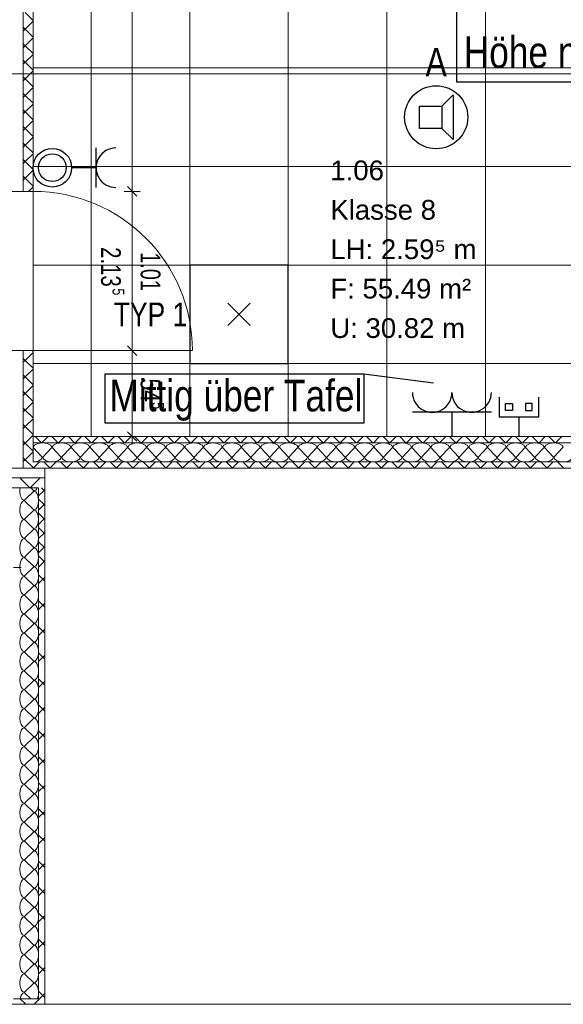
# Model space of a CAD drawing. Extents: x 1101 to 1942, y 41 to 882.
# Tile 8 of 104: x 1474 to 1543, y 121 to 246. Entities that reach past the tile are written whole.
import ezdxf
from ezdxf.lldxf.tags import DXFTag

# ---------------------------------------------------------------- set-up
doc = ezdxf.new("R2010")
doc.units = 0
doc.layers.get('0').update_dxf_attribs({"lineweight": 13})
for name, color, linetype, lineweight in [('Axen', 7, 'Continuous', 25), ('Deckenspiegel', 7, 'Continuous', 25), ('Fullfläche', 7, 'Continuous', 25), ('Maßlinien', 7, 'Continuous', 25), ('Räume', 7, 'Continuous', 25), ('Türen-A03CP7TV1H', 7, 'Continuous', 25), ('Wände', 7, 'Continuous', 25)]:
    doc.layers.add(name, color=color, linetype=linetype, lineweight=lineweight)
for name, color, linetype, lineweight, true_color in [('BI_E_Beschallung', 5, 'Continuous', 25, 0x0000ff), ('BI_E_EDV', 3, 'Continuous', 25, 0x00ff00), ('BI_E_Licht', 7, 'Continuous', 25, 0xff6600), ('BI_E_Starkstrom', 1, 'Continuous', 25, 0xff0000), ('BI_E_Steckdosen', 1, 'Continuous', 25, 0xff0000), ('BI_E_Stromkreis', 1, 'Continuous', 25, 0xff0000)]:
    doc.layers.add(name, color=color, linetype=linetype, lineweight=lineweight, true_color=true_color)
doc.styles.get("Standard").update_dxf_attribs({"font": 'arial.ttf'})
tags = doc.linetypes.add('ALL_S25', pattern=[0.001, 0, -0.001]).pattern_tags.tags
tags[6:7] = [DXFTag(74, 4), DXFTag(75, 0), DXFTag(340, '0'), DXFTag(46, 1.0), DXFTag(50, 0.0), DXFTag(44, 0.0), DXFTag(45, 0.0)]
tags[4:5] = [DXFTag(74, 4), DXFTag(75, 0), DXFTag(340, '0'), DXFTag(46, 1.0), DXFTag(50, 0.0), DXFTag(44, 0.0), DXFTag(45, 0.0)]

# ---------------------------------------------------------------- blocks, each defined once
blk = doc.blocks.new('Referenz-A03CP7TX1H', base_point=(1202.26, 90.13))
at = {"layer": 'Axen', "color": 0, "linetype": 'ALL_S25', "lineweight": -2, "ltscale": 0.13}
for p, q in [((1661.8, 239.45), (1222.29, 239.45)), ((1661.79, 189.45), (1222.28, 189.45)), ((1661.77, 121.45), (1222.26, 121.45))]:
    blk.add_line(p, q, dxfattribs=at)
at = {"layer": 'Deckenspiegel', "color": 0, "lineweight": -2}
for p, q in [((1476, 386.95), (1476, 193.45)), ((1483.35, 386.95), (1483.35, 193.45)), ((1495.85, 386.95), (1495.85, 193.45)), ((1508.35, 386.95), (1508.35, 193.45)), ((1520.85, 386.95), (1520.85, 193.45)), ((1533.35, 386.95), (1533.35, 193.45)), ((1590.7, 240.2), (1476, 240.2)), ((1590.7, 227.7), (1476, 227.7)), ((1590.7, 215.2), (1476, 215.2)), ((1590.7, 202.7), (1476, 202.7)), ((1476, 193.45), (1590.7, 193.45))]:
    blk.add_line(p, q, dxfattribs=at)
at = {"layer": 'Fullfläche', "color": 0, "lineweight": -2}
for p, q in [((1475, 247.22), (1476, 246.22)), ((1475, 245.12), (1476, 246.12)), ((1474.75, 245.37), (1475, 245.12)), ((1474.75, 244.87), (1475, 245.12)), ((1475, 245.12), (1476, 244.12)), ((1475, 243.02), (1476, 244.02)), ((1474.75, 243.27), (1475, 243.02)), ((1474.75, 242.77), (1475, 243.02)), ((1475, 243.02), (1476, 242.02)), ((1474.75, 241.17), (1475, 240.92)), ((1475, 240.92), (1476, 241.92)), ((1474.75, 240.67), (1475, 240.92)), ((1475, 240.92), (1476, 239.92)), ((1475, 238.82), (1476, 239.82)), ((1474.75, 239.07), (1475, 238.82)), ((1474.75, 238.57), (1475, 238.82)), ((1475, 238.82), (1476, 237.82)), ((1475, 236.72), (1476, 237.72)), ((1474.75, 236.97), (1475, 236.72)), ((1474.75, 236.47), (1475, 236.72)), ((1475, 236.72), (1476, 235.72)), ((1474.75, 234.87), (1475, 234.62)), ((1475, 234.62), (1476, 235.62)), ((1474.75, 234.37), (1475, 234.62)), ((1475, 234.62), (1476, 233.62)), ((1475, 232.52), (1476, 233.52)), ((1474.75, 232.77), (1475, 232.52)), ((1474.75, 232.27), (1475, 232.52)), ((1475, 232.52), (1476, 231.52)), ((1475, 230.42), (1476, 231.42)), ((1474.75, 230.67), (1475, 230.42)), ((1474.75, 230.17), (1475, 230.42)), ((1475, 230.42), (1476, 229.42)), ((1474.75, 228.57), (1475, 228.32)), ((1475, 228.32), (1476, 229.32)), ((1474.75, 228.07), (1475, 228.32)), ((1475, 228.32), (1476, 227.32)), ((1474.75, 226.47), (1475, 226.22)), ((1474.75, 225.97), (1475, 226.22)), ((1475, 226.22), (1476, 227.22)), ((1475, 226.22), (1476, 225.22)), ((1475.42, 224.55), (1476, 225.12)), ((1475, 203.12), (1476, 204.12)), ((1475.87, 204.35), (1476, 204.22)), ((1474.75, 203.37), (1475, 203.12)), ((1474.75, 202.87), (1475, 203.12)), ((1475, 203.12), (1476, 202.12)), ((1474.75, 201.27), (1475, 201.02)), ((1475, 201.02), (1476, 202.02)), ((1474.75, 200.77), (1475, 201.02)), ((1475, 201.02), (1476, 200.02)), ((1475, 198.92), (1476, 199.92)), ((1474.75, 199.17), (1475, 198.92)), ((1474.75, 198.67), (1475, 198.92)), ((1475, 198.92), (1476, 197.92)), ((1475, 196.82), (1476, 197.82)), ((1474.75, 197.07), (1475, 196.82)), ((1474.75, 196.57), (1475, 196.82)), ((1475, 196.82), (1476, 195.82)), ((1474.75, 194.97), (1475, 194.72)), ((1475, 194.72), (1476, 195.72)), ((1474.75, 194.47), (1475, 194.72)), ((1475, 194.72), (1476, 193.72)), ((1475, 192.62), (1476, 193.62)), ((1474.75, 192.87), (1475, 192.62)), ((1474.75, 192.37), (1475, 192.62)), ((1475, 192.62), (1476, 191.62)), ((1477.07, 192.65), (1476.27, 193.45)), ((1477.13, 192.65), (1477.93, 193.45)), ((1479.17, 192.65), (1478.37, 193.45)), ((1479.23, 192.65), (1480.03, 193.45)), ((1481.27, 192.65), (1480.47, 193.45)), ((1481.33, 192.65), (1482.13, 193.45)), ((1483.37, 192.65), (1482.57, 193.45)), ((1483.43, 192.65), (1484.23, 193.45)), ((1485.47, 192.65), (1484.67, 193.45)), ((1485.53, 192.65), (1486.33, 193.45)), ((1487.57, 192.65), (1486.77, 193.45)), ((1487.63, 192.65), (1488.43, 193.45)), ((1489.67, 192.65), (1488.87, 193.45)), ((1489.73, 192.65), (1490.53, 193.45)), ((1491.77, 192.65), (1490.97, 193.45)), ((1491.83, 192.65), (1492.63, 193.45)), ((1493.87, 192.65), (1493.07, 193.45)), ((1493.93, 192.65), (1494.73, 193.45)), ((1495.97, 192.65), (1495.17, 193.45)), ((1496.03, 192.65), (1496.83, 193.45)), ((1498.07, 192.65), (1497.27, 193.45)), ((1498.13, 192.65), (1498.93, 193.45)), ((1500.17, 192.65), (1499.37, 193.45)), ((1500.23, 192.65), (1501.03, 193.45)), ((1502.27, 192.65), (1501.47, 193.45)), ((1502.33, 192.65), (1503.13, 193.45)), ((1504.37, 192.65), (1503.57, 193.45)), ((1504.43, 192.65), (1505.23, 193.45)), ((1506.47, 192.65), (1505.67, 193.45)), ((1506.53, 192.65), (1507.33, 193.45)), ((1508.57, 192.65), (1507.77, 193.45)), ((1508.63, 192.65), (1509.43, 193.45)), ((1510.67, 192.65), (1509.87, 193.45)), ((1510.73, 192.65), (1511.53, 193.45)), ((1512.77, 192.65), (1511.97, 193.45)), ((1512.83, 192.65), (1513.63, 193.45)), ((1514.87, 192.65), (1514.07, 193.45)), ((1514.93, 192.65), (1515.73, 193.45)), ((1516.97, 192.65), (1516.17, 193.45)), ((1517.03, 192.65), (1517.83, 193.45)), ((1519.07, 192.65), (1518.27, 193.45)), ((1519.13, 192.65), (1519.93, 193.45)), ((1521.17, 192.65), (1520.37, 193.45)), ((1521.23, 192.65), (1522.03, 193.45)), ((1523.27, 192.65), (1522.47, 193.45)), ((1523.33, 192.65), (1524.13, 193.45)), ((1525.37, 192.65), (1524.57, 193.45)), ((1525.43, 192.65), (1526.23, 193.45)), ((1527.47, 192.65), (1526.67, 193.45)), ((1527.53, 192.65), (1528.33, 193.45)), ((1529.57, 192.65), (1528.77, 193.45)), ((1529.63, 192.65), (1530.43, 193.45)), ((1531.67, 192.65), (1530.87, 193.45)), ((1531.73, 192.65), (1532.53, 193.45)), ((1533.77, 192.65), (1532.97, 193.45)), ((1533.83, 192.65), (1534.63, 193.45)), ((1535.87, 192.65), (1535.07, 193.45)), ((1535.93, 192.65), (1536.73, 193.45)), ((1537.97, 192.65), (1537.17, 193.45)), ((1538.03, 192.65), (1538.83, 193.45)), ((1540.07, 192.65), (1539.27, 193.45)), ((1540.13, 192.65), (1540.93, 193.45)), ((1542.17, 192.65), (1541.37, 193.45)), ((1542.23, 192.65), (1543.03, 193.45)), ((1475, 190.52), (1476, 191.52)), ((1476.02, 192.05), (1477.17, 190.85)), ((1477.22, 190.85), (1478.37, 192.05)), ((1478.42, 192.05), (1479.57, 190.85)), ((1479.62, 190.85), (1480.77, 192.05)), ((1480.82, 192.05), (1481.97, 190.85)), ((1482.02, 190.85), (1483.17, 192.05)), ((1483.22, 192.05), (1484.37, 190.85)), ((1484.42, 190.85), (1485.57, 192.05)), ((1485.62, 192.05), (1486.77, 190.85)), ((1486.82, 190.85), (1487.97, 192.05)), ((1488.02, 192.05), (1489.17, 190.85)), ((1489.22, 190.85), (1490.37, 192.05)), ((1490.42, 192.05), (1491.57, 190.85)), ((1491.62, 190.85), (1492.77, 192.05)), ((1492.82, 192.05), (1493.97, 190.85)), ((1494.02, 190.85), (1495.17, 192.05)), ((1495.22, 192.05), (1496.37, 190.85)), ((1496.42, 190.85), (1497.57, 192.05)), ((1497.62, 192.05), (1498.77, 190.85)), ((1498.82, 190.85), (1499.97, 192.05)), ((1500.02, 192.05), (1501.17, 190.85)), ((1501.22, 190.85), (1502.37, 192.05)), ((1502.42, 192.05), (1503.57, 190.85)), ((1503.62, 190.85), (1504.77, 192.05)), ((1504.82, 192.05), (1505.97, 190.85)), ((1506.02, 190.85), (1507.17, 192.05)), ((1507.22, 192.05), (1508.37, 190.85)), ((1508.42, 190.85), (1509.57, 192.05)), ((1509.62, 192.05), (1510.77, 190.85)), ((1510.82, 190.85), (1511.97, 192.05)), ((1512.02, 192.05), (1513.17, 190.85)), ((1513.22, 190.85), (1514.37, 192.05)), ((1514.42, 192.05), (1515.57, 190.85)), ((1515.62, 190.85), (1516.77, 192.05)), ((1516.82, 192.05), (1517.97, 190.85)), ((1518.02, 190.85), (1519.17, 192.05)), ((1519.22, 192.05), (1520.37, 190.85)), ((1520.42, 190.85), (1521.57, 192.05)), ((1521.62, 192.05), (1522.77, 190.85)), ((1522.82, 190.85), (1523.97, 192.05)), ((1524.02, 192.05), (1525.17, 190.85)), ((1525.22, 190.85), (1526.37, 192.05)), ((1526.42, 192.05), (1527.57, 190.85)), ((1527.62, 190.85), (1528.77, 192.05)), ((1528.82, 192.05), (1529.97, 190.85)), ((1530.02, 190.85), (1531.17, 192.05)), ((1531.22, 192.05), (1532.37, 190.85)), ((1532.42, 190.85), (1533.57, 192.05)), ((1533.62, 192.05), (1534.77, 190.85)), ((1534.82, 190.85), (1535.97, 192.05)), ((1536.02, 192.05), (1537.17, 190.85)), ((1537.22, 190.85), (1538.37, 192.05)), ((1538.42, 192.05), (1539.57, 190.85)), ((1539.62, 190.85), (1540.77, 192.05)), ((1540.82, 192.05), (1541.97, 190.85)), ((1542.02, 190.85), (1543.17, 192.05)), ((1474.75, 190.77), (1475, 190.52)), ((1474.75, 190.27), (1475, 190.52)), ((1475, 190.52), (1476, 189.52)), ((1476.03, 189.45), (1476.83, 190.25)), ((1478.17, 189.45), (1477.37, 190.25)), ((1478.13, 189.45), (1478.93, 190.25)), ((1480.27, 189.45), (1479.47, 190.25)), ((1480.23, 189.45), (1481.03, 190.25)), ((1482.37, 189.45), (1481.57, 190.25)), ((1482.33, 189.45), (1483.13, 190.25)), ((1484.47, 189.45), (1483.67, 190.25)), ((1484.43, 189.45), (1485.23, 190.25)), ((1486.57, 189.45), (1485.77, 190.25)), ((1486.53, 189.45), (1487.33, 190.25)), ((1488.67, 189.45), (1487.87, 190.25)), ((1488.63, 189.45), (1489.43, 190.25)), ((1490.77, 189.45), (1489.97, 190.25)), ((1490.73, 189.45), (1491.53, 190.25)), ((1492.87, 189.45), (1492.07, 190.25)), ((1492.83, 189.45), (1493.63, 190.25)), ((1494.97, 189.45), (1494.17, 190.25)), ((1494.93, 189.45), (1495.73, 190.25)), ((1497.07, 189.45), (1496.27, 190.25)), ((1497.03, 189.45), (1497.83, 190.25)), ((1499.17, 189.45), (1498.37, 190.25)), ((1499.13, 189.45), (1499.93, 190.25)), ((1501.27, 189.45), (1500.47, 190.25)), ((1501.23, 189.45), (1502.03, 190.25)), ((1503.37, 189.45), (1502.57, 190.25)), ((1503.33, 189.45), (1504.13, 190.25)), ((1505.47, 189.45), (1504.67, 190.25)), ((1505.43, 189.45), (1506.23, 190.25)), ((1507.57, 189.45), (1506.77, 190.25)), ((1507.53, 189.45), (1508.33, 190.25)), ((1509.67, 189.45), (1508.87, 190.25)), ((1509.63, 189.45), (1510.43, 190.25)), ((1511.77, 189.45), (1510.97, 190.25)), ((1511.73, 189.45), (1512.52, 190.25)), ((1513.87, 189.45), (1513.07, 190.25)), ((1513.83, 189.45), (1514.62, 190.25)), ((1515.97, 189.45), (1515.17, 190.25)), ((1515.93, 189.45), (1516.72, 190.25)), ((1518.07, 189.45), (1517.27, 190.25)), ((1518.03, 189.45), (1518.83, 190.25)), ((1520.17, 189.45), (1519.37, 190.25)), ((1520.13, 189.45), (1520.92, 190.25)), ((1522.27, 189.45), (1521.47, 190.25)), ((1522.23, 189.45), (1523.02, 190.25)), ((1524.37, 189.45), (1523.57, 190.25)), ((1524.33, 189.45), (1525.12, 190.25)), ((1526.47, 189.45), (1525.67, 190.25)), ((1526.43, 189.45), (1527.22, 190.25)), ((1528.57, 189.45), (1527.77, 190.25)), ((1528.53, 189.45), (1529.32, 190.25)), ((1530.67, 189.45), (1529.87, 190.25)), ((1530.63, 189.45), (1531.42, 190.25)), ((1532.77, 189.45), (1531.97, 190.25)), ((1532.73, 189.45), (1533.52, 190.25)), ((1534.87, 189.45), (1534.07, 190.25)), ((1534.83, 189.45), (1535.62, 190.25)), ((1536.97, 189.45), (1536.17, 190.25)), ((1536.93, 189.45), (1537.72, 190.25)), ((1539.07, 189.45), (1538.27, 190.25)), ((1539.03, 189.45), (1539.82, 190.25)), ((1541.17, 189.45), (1540.37, 190.25)), ((1541.13, 189.45), (1541.92, 190.25)), ((1543.27, 189.45), (1542.47, 190.25)), ((1476.07, 189.45), (1476, 189.52)), ((1475.57, 186.95), (1474.32, 188.2)), ((1475.63, 186.95), (1476.88, 188.2)), ((1474.9, 185.37), (1476.1, 186.52)), ((1476.1, 186.57), (1475.71, 186.95)), ((1477.4, 186.62), (1476.7, 185.92)), ((1477.4, 186.62), (1477.07, 186.95)), ((1477.5, 186.72), (1477.4, 186.62)), ((1477.5, 186.52), (1477.4, 186.62)), ((1476.1, 184.17), (1474.9, 185.32)), ((1477.4, 184.82), (1476.7, 185.52)), ((1477.4, 184.82), (1476.7, 184.12)), ((1477.5, 184.92), (1477.4, 184.82)), ((1477.5, 184.72), (1477.4, 184.82)), ((1474.9, 182.97), (1476.1, 184.12)), ((1477.4, 183.02), (1476.7, 183.72)), ((1476.1, 181.77), (1474.9, 182.92)), ((1477.4, 183.02), (1476.7, 182.32)), ((1477.5, 183.12), (1477.4, 183.02)), ((1477.5, 182.92), (1477.4, 183.02)), ((1474.9, 180.57), (1476.1, 181.72)), ((1477.4, 181.22), (1476.7, 181.92)), ((1477.4, 181.22), (1476.7, 180.52)), ((1477.5, 181.32), (1477.4, 181.22)), ((1477.5, 181.12), (1477.4, 181.22)), ((1476.1, 179.37), (1474.9, 180.52)), ((1477.4, 179.42), (1476.7, 180.12)), ((1474.9, 178.17), (1476.1, 179.32)), ((1477.4, 179.42), (1476.7, 178.72)), ((1477.5, 179.52), (1477.4, 179.42)), ((1477.5, 179.32), (1477.4, 179.42)), ((1476.1, 176.97), (1474.9, 178.12)), ((1477.4, 177.62), (1476.7, 178.32)), ((1477.4, 177.62), (1476.73, 176.95)), ((1477.5, 177.72), (1477.4, 177.62)), ((1477.5, 177.52), (1477.4, 177.62)), ((1476.1, 176.92), (1474.9, 175.77)), ((1474.9, 175.72), (1476.1, 174.57)), ((1477.5, 175.12), (1476.7, 175.92)), ((1477.5, 175.62), (1476.7, 174.82)), ((1476.1, 174.52), (1474.9, 173.37)), ((1474.9, 173.32), (1476.1, 172.17)), ((1477.5, 171.82), (1476.7, 172.62)), ((1476.1, 172.12), (1474.9, 170.97)), ((1477.5, 172.32), (1476.7, 171.52)), ((1474.9, 170.92), (1476.1, 169.77)), ((1476.1, 169.72), (1474.9, 168.57)), ((1477.5, 168.52), (1476.7, 169.32)), ((1477.5, 169.02), (1476.7, 168.22)), ((1474.9, 168.52), (1476.1, 167.37)), ((1476.1, 167.32), (1474.9, 166.17)), ((1474.9, 166.12), (1476.1, 164.97)), ((1476.1, 164.92), (1474.9, 163.77)), ((1477.5, 165.22), (1476.7, 166.02)), ((1477.5, 165.72), (1476.7, 164.92)), ((1474.9, 163.72), (1476.1, 162.57)), ((1476.1, 162.52), (1474.9, 161.37)), ((1477.5, 161.92), (1476.7, 162.72)), ((1477.5, 162.42), (1476.7, 161.62)), ((1474.9, 161.32), (1476.1, 160.17)), ((1476.1, 160.12), (1474.9, 158.97)), ((1474.9, 158.92), (1476.1, 157.77)), ((1477.5, 158.62), (1476.7, 159.42)), ((1477.5, 159.12), (1476.7, 158.32)), ((1476.1, 157.72), (1474.9, 156.57)), ((1474.9, 156.52), (1476.1, 155.37)), ((1477.5, 155.32), (1476.7, 156.12)), ((1476.1, 155.32), (1474.9, 154.17)), ((1477.5, 155.82), (1476.7, 155.02)), ((1474.9, 154.12), (1476.1, 152.97)), ((1476.1, 152.92), (1474.9, 151.77)), ((1477.5, 152.02), (1476.7, 152.82)), ((1477.5, 152.52), (1476.7, 151.72)), ((1474.9, 151.72), (1476.1, 150.57)), ((1476.1, 150.52), (1474.9, 149.37)), ((1474.9, 149.32), (1476.1, 148.17)), ((1477.5, 148.72), (1476.7, 149.52)), ((1477.5, 149.22), (1476.7, 148.42)), ((1476.1, 148.12), (1474.9, 146.97)), ((1474.9, 146.92), (1476.1, 145.77)), ((1477.5, 145.42), (1476.7, 146.22)), ((1476.1, 145.72), (1474.9, 144.57)), ((1477.5, 145.92), (1476.7, 145.12)), ((1474.9, 144.52), (1476.1, 143.37)), ((1476.1, 143.32), (1474.9, 142.17)), ((1477.5, 142.12), (1476.7, 142.92)), ((1477.5, 142.62), (1476.7, 141.82)), ((1474.9, 142.12), (1476.1, 140.97)), ((1476.1, 140.92), (1474.9, 139.77)), ((1474.9, 139.72), (1476.1, 138.57)), ((1477.5, 138.82), (1476.7, 139.62)), ((1477.5, 139.32), (1476.7, 138.52)), ((1476.1, 138.52), (1474.9, 137.37)), ((1474.9, 137.32), (1476.1, 136.17)), ((1476.1, 136.12), (1474.9, 134.97)), ((1477.5, 135.52), (1476.7, 136.32)), ((1474.9, 134.92), (1476.1, 133.77)), ((1477.5, 136.02), (1476.7, 135.22)), ((1476.1, 133.72), (1474.9, 132.57)), ((1474.9, 132.52), (1476.1, 131.37)), ((1477.5, 132.22), (1476.7, 133.02)), ((1477.5, 132.72), (1476.7, 131.92)), ((1476.1, 131.32), (1474.9, 130.17)), ((1474.9, 130.12), (1476.1, 128.97)), ((1476.1, 128.92), (1474.9, 127.77)), ((1477.5, 128.92), (1476.7, 129.72)), ((1477.5, 129.42), (1476.7, 128.62)), ((1474.9, 127.72), (1476.1, 126.57)), ((1476.1, 126.52), (1474.9, 125.37)), ((1477.5, 125.62), (1476.7, 126.42)), ((1474.9, 125.32), (1476.1, 124.17)), ((1477.5, 126.12), (1476.7, 125.32)), ((1476.1, 124.12), (1474.9, 122.97)), ((1474.9, 122.92), (1475.72, 122.14)), ((1477.5, 122.82), (1476.13, 121.45)), ((1477.5, 122.32), (1476.7, 123.12)), ((1475.07, 121.45), (1474.38, 122.14))]:
    blk.add_line(p, q, dxfattribs=at)
for centre, major_axis, start_param, end_param in [((1477.2, 192.05), (1.18, 0), 0, 3.141593), ((1479.6, 192.05), (1.18, 0), 0, 3.141593), ((1482, 192.05), (1.18, 0), 0, 3.141593), ((1484.4, 192.05), (1.18, 0), 0, 3.141593), ((1486.8, 192.05), (1.18, 0), 0, 3.141593), ((1489.2, 192.05), (1.18, 0), 0, 3.141593), ((1491.6, 192.05), (1.18, 0), 0, 3.141593), ((1494, 192.05), (1.18, 0), 0, 3.141593), ((1496.4, 192.05), (1.18, 0), 0, 3.141593), ((1498.8, 192.05), (1.18, 0), 0, 3.141593), ((1501.2, 192.05), (1.18, 0), 0, 3.141593), ((1503.6, 192.05), (1.18, 0), 0, 3.141593), ((1506, 192.05), (1.18, 0), 0, 3.141593), ((1508.4, 192.05), (1.18, 0), 0, 3.141593), ((1510.8, 192.05), (1.18, 0), 0, 3.141593), ((1513.2, 192.05), (1.18, 0), 0, 3.141593), ((1515.6, 192.05), (1.18, 0), 0, 3.141593), ((1518, 192.05), (1.18, 0), 0, 3.141593), ((1520.4, 192.05), (1.18, 0), 0, 3.141593), ((1522.8, 192.05), (1.18, 0), 0, 3.141593), ((1525.2, 192.05), (1.18, 0), 0, 3.141593), ((1527.6, 192.05), (1.18, 0), 0, 3.141593), ((1530, 192.05), (1.18, 0), 0, 3.141593), ((1532.4, 192.05), (1.18, 0), 0, 3.141593), ((1534.8, 192.05), (1.18, 0), 0, 3.141593), ((1537.2, 192.05), (1.18, 0), 0, 3.141593), ((1539.6, 192.05), (1.18, 0), 0, 3.141593), ((1542, 192.05), (1.18, 0), 0, 3.141593), ((1476, 190.85), (1.18, 0), 4.712389, 6.283185), ((1478.4, 190.85), (1.18, 0), 3.141593, 4.712389), ((1478.4, 190.85), (1.18, 0), 4.712389, 6.283185), ((1480.8, 190.85), (1.18, 0), 3.141593, 4.712389), ((1480.8, 190.85), (1.18, 0), 4.712389, 6.283185), ((1483.2, 190.85), (1.18, 0), 3.141593, 4.712389), ((1483.2, 190.85), (1.18, 0), 4.712389, 6.283185), ((1485.6, 190.85), (1.18, 0), 3.141593, 4.712389), ((1485.6, 190.85), (1.18, 0), 4.712389, 6.283185), ((1488, 190.85), (1.18, 0), 3.141593, 4.712389), ((1488, 190.85), (1.18, 0), 4.712389, 6.283185), ((1490.4, 190.85), (1.18, 0), 3.141593, 4.712389), ((1490.4, 190.85), (1.18, 0), 4.712389, 6.283185), ((1492.8, 190.85), (1.18, 0), 3.141593, 4.712389), ((1492.8, 190.85), (1.18, 0), 4.712389, 6.283185), ((1495.2, 190.85), (1.18, 0), 3.141593, 4.712389), ((1495.2, 190.85), (1.18, 0), 4.712389, 6.283185), ((1497.6, 190.85), (1.18, 0), 3.141593, 4.712389), ((1497.6, 190.85), (1.18, 0), 4.712389, 6.283185), ((1500, 190.85), (1.18, 0), 3.141593, 4.712389), ((1500, 190.85), (1.18, 0), 4.712389, 6.283185), ((1502.4, 190.85), (1.18, 0), 3.141593, 4.712389), ((1502.4, 190.85), (1.18, 0), 4.712389, 6.283185), ((1504.8, 190.85), (1.18, 0), 3.141593, 4.712389), ((1504.8, 190.85), (1.18, 0), 4.712389, 6.283185), ((1507.2, 190.85), (1.18, 0), 3.141593, 4.712389), ((1507.2, 190.85), (1.18, 0), 4.712389, 6.283185), ((1509.6, 190.85), (1.18, 0), 3.141593, 4.712389), ((1509.6, 190.85), (1.18, 0), 4.712389, 6.283185), ((1512, 190.85), (1.18, 0), 3.141593, 4.712389), ((1512, 190.85), (1.18, 0), 4.712389, 6.283185), ((1514.4, 190.85), (1.18, 0), 3.141593, 4.712389), ((1514.4, 190.85), (1.18, 0), 4.712389, 6.283185), ((1516.8, 190.85), (1.18, 0), 3.141593, 4.712389), ((1516.8, 190.85), (1.18, 0), 4.712389, 6.283185), ((1519.2, 190.85), (1.18, 0), 3.141593, 4.712389), ((1519.2, 190.85), (1.18, 0), 4.712389, 6.283185), ((1521.6, 190.85), (1.18, 0), 3.141593, 4.712389), ((1521.6, 190.85), (1.18, 0), 4.712389, 6.283185), ((1524, 190.85), (1.18, 0), 3.141593, 4.712389), ((1524, 190.85), (1.18, 0), 4.712389, 6.283185), ((1526.4, 190.85), (1.18, 0), 3.141593, 4.712389), ((1526.4, 190.85), (1.18, 0), 4.712389, 6.283185), ((1528.8, 190.85), (1.18, 0), 3.141593, 4.712389), ((1528.8, 190.85), (1.18, 0), 4.712389, 6.283185), ((1531.2, 190.85), (1.18, 0), 3.141593, 4.712389), ((1531.2, 190.85), (1.18, 0), 4.712389, 6.283185), ((1533.6, 190.85), (1.18, 0), 3.141593, 4.712389), ((1533.6, 190.85), (1.18, 0), 4.712389, 6.283185), ((1536, 190.85), (1.18, 0), 3.141593, 4.712389), ((1536, 190.85), (1.18, 0), 4.712389, 6.283185), ((1538.4, 190.85), (1.18, 0), 3.141593, 4.712389), ((1538.4, 190.85), (1.18, 0), 4.712389, 6.283185), ((1540.8, 190.85), (1.18, 0), 3.141593, 4.712389), ((1540.8, 190.85), (1.18, 0), 4.712389, 6.283185), ((1543.2, 190.85), (1.18, 0), 3.141593, 4.712389), ((1543.2, 190.85), (1.18, 0), 4.712389, 6.283185), ((1474.9, 186.55), (0, 1.18), 1.223768, 1.570796), ((1474.9, 186.55), (0, 1.18), 1.570796, 3.141593), ((1476.1, 187.75), (0, 1.18), 3.141593, 3.964269), ((1476.1, 185.35), (0, 1.18), 3.141593, 6.283185), ((1474.9, 184.15), (0, 1.18), 0, 1.570796), ((1474.9, 184.15), (0, 1.18), 1.570796, 3.141593), ((1476.1, 182.95), (0, 1.18), 3.141593, 6.283185), ((1474.9, 181.75), (0, 1.18), 0, 1.570796), ((1474.9, 181.75), (0, 1.18), 1.570796, 3.141593), ((1476.1, 180.55), (0, 1.18), 3.141593, 6.283185), ((1474.9, 179.35), (0, 1.18), 0, 1.570796), ((1474.9, 179.35), (0, 1.18), 1.570796, 3.141593), ((1476.1, 178.15), (0, 1.18), 3.141593, 6.283185), ((1474.9, 176.95), (0, 1.18), 0, 1.570796), ((1474.9, 176.95), (0, -1.18), 4.712389, 6.283185), ((1476.1, 175.75), (0, -1.18), 0, 3.141593), ((1474.9, 174.55), (0, -1.18), 3.141593, 4.712389), ((1474.9, 174.55), (0, -1.18), 4.712389, 6.283185), ((1476.1, 173.35), (0, -1.18), 0, 3.141593), ((1474.9, 172.15), (0, -1.18), 3.141593, 4.712389), ((1474.9, 172.15), (0, -1.18), 4.712389, 6.283185), ((1476.1, 170.95), (0, -1.18), 0, 3.141593), ((1474.9, 169.75), (0, -1.18), 3.141593, 4.712389), ((1474.9, 169.75), (0, -1.18), 4.712389, 6.283185), ((1476.1, 168.55), (0, -1.18), 0, 3.141593), ((1474.9, 167.35), (0, -1.18), 3.141593, 4.712389), ((1474.9, 167.35), (0, -1.18), 4.712389, 6.283185), ((1474.9, 164.95), (0, -1.18), 3.141593, 4.712389), ((1476.1, 166.15), (0, -1.18), 0, 3.141593), ((1474.9, 164.95), (0, -1.18), 4.712389, 6.283185), ((1476.1, 163.75), (0, -1.18), 0, 3.141593), ((1474.9, 162.55), (0, -1.18), 3.141593, 4.712389), ((1474.9, 162.55), (0, -1.18), 4.712389, 6.283185), ((1476.1, 161.35), (0, -1.18), 0, 3.141593), ((1474.9, 160.15), (0, -1.18), 3.141593, 4.712389), ((1474.9, 160.15), (0, -1.18), 4.712389, 6.283185), ((1476.1, 158.95), (0, -1.18), 0, 3.141593), ((1474.9, 157.75), (0, -1.18), 3.141593, 4.712389), ((1474.9, 157.75), (0, -1.18), 4.712389, 6.283185), ((1476.1, 156.55), (0, -1.18), 0, 3.141593), ((1474.9, 155.35), (0, -1.18), 3.141593, 4.712389), ((1474.9, 155.35), (0, -1.18), 4.712389, 6.283185), ((1476.1, 154.15), (0, -1.18), 0, 3.141593), ((1474.9, 152.95), (0, -1.18), 3.141593, 4.712389), ((1474.9, 152.95), (0, -1.18), 4.712389, 6.283185), ((1476.1, 151.75), (0, -1.18), 0, 3.141593), ((1474.9, 150.55), (0, -1.18), 3.141593, 4.712389), ((1474.9, 150.55), (0, -1.18), 4.712389, 6.283185), ((1476.1, 149.35), (0, -1.18), 0, 3.141593), ((1474.9, 148.15), (0, -1.18), 3.141593, 4.712389), ((1474.9, 148.15), (0, -1.18), 4.712389, 6.283185), ((1476.1, 146.95), (0, -1.18), 0, 3.141593), ((1474.9, 145.75), (0, -1.18), 3.141593, 4.712389), ((1474.9, 145.75), (0, -1.18), 4.712389, 6.283185), ((1476.1, 144.55), (0, -1.18), 0, 3.141593), ((1474.9, 143.35), (0, -1.18), 3.141593, 4.712389), ((1474.9, 143.35), (0, -1.18), 4.712389, 6.283185), ((1476.1, 142.15), (0, -1.18), 0, 3.141593), ((1474.9, 140.95), (0, -1.18), 3.141593, 4.712389), ((1474.9, 140.95), (0, -1.18), 4.712389, 6.283185), ((1476.1, 139.75), (0, -1.18), 0, 3.141593), ((1474.9, 138.55), (0, -1.18), 3.141593, 4.712389), ((1474.9, 138.55), (0, -1.18), 4.712389, 6.283185), ((1476.1, 137.35), (0, -1.18), 0, 3.141593), ((1474.9, 136.15), (0, -1.18), 3.141593, 4.712389), ((1474.9, 136.15), (0, -1.18), 4.712389, 6.283185), ((1476.1, 134.95), (0, -1.18), 0, 3.141593), ((1474.9, 133.75), (0, -1.18), 3.141593, 4.712389), ((1474.9, 133.75), (0, -1.18), 4.712389, 6.283185), ((1476.1, 132.55), (0, -1.18), 0, 3.141593), ((1474.9, 131.35), (0, -1.18), 3.141593, 4.712389), ((1474.9, 131.35), (0, -1.18), 4.712389, 6.283185), ((1476.1, 130.15), (0, -1.18), 0, 3.141593), ((1474.9, 128.95), (0, -1.18), 3.141593, 4.712389), ((1474.9, 128.95), (0, -1.18), 4.712389, 6.283185), ((1476.1, 127.75), (0, -1.18), 0, 3.141593), ((1474.9, 126.55), (0, -1.18), 3.141593, 4.712389), ((1474.9, 126.55), (0, -1.18), 4.712389, 6.283185), ((1476.1, 125.35), (0, -1.18), 0, 3.141593), ((1474.9, 124.15), (0, -1.18), 3.141593, 4.712389), ((1474.9, 124.15), (0, -1.18), 4.712389, 6.283185), ((1476.1, 122.95), (0, -1.18), 0.811358, 3.141593), ((1474.9, 121.75), (0, -1.18), 3.141593, 4.374066)]:
    blk.add_ellipse(centre, major_axis=major_axis, ratio=0.5, start_param=start_param, end_param=end_param, dxfattribs=at)
at = {"layer": 'Maßlinien', "color": 0, "lineweight": -2}
for p, q in [((1488.56, 293.49), (1488.56, 224.55)), ((1487.96, 225.15), (1489.16, 223.95)), ((1488.56, 224.55), (1487.56, 224.55)), ((1488.56, 224.55), (1489.56, 224.55)), ((1488.56, 224.55), (1488.56, 204.35)), ((1487.96, 204.95), (1489.16, 203.75)), ((1488.56, 204.35), (1487.56, 204.35)), ((1488.56, 204.35), (1489.56, 204.35)), ((1488.56, 204.35), (1488.56, 193.45)), ((1487.96, 194.05), (1489.16, 192.85)), ((1488.56, 193.45), (1487.56, 193.45)), ((1488.56, 193.45), (1489.56, 193.45)), ((1488.56, 193.45), (1488.56, 192.45)), ((1473.5, 176.85), (1474.5, 176.85))]:
    blk.add_line(p, q, dxfattribs=at)
at = {"layer": 'Türen-A03CP7TV1H', "color": 0, "lineweight": -2}
blk.add_line((1476, 204.35), (1496.2, 204.35), dxfattribs=at)
blk.add_ellipse((1476, 204.35), major_axis=(20.2, 0), ratio=1, start_param=0, end_param=1.570796, dxfattribs=at)
at = {"layer": 'Wände', "color": 0, "lineweight": -2}
for p, q in [((1474.75, 388.2), (1474.75, 224.55)), ((1476, 289.45), (1476, 224.55)), ((1471, 224.55), (1476, 224.55)), ((1471, 204.35), (1476, 204.35)), ((1474.75, 204.35), (1474.75, 189.45)), ((1476, 204.35), (1476, 202.35)), ((1476, 202.35), (1476, 190.25)), ((1476, 193.45), (1590.7, 193.45)), ((1590.7, 192.65), (1476, 192.65)), ((1476, 190.25), (1591.5, 190.25)), ((1470, 189.45), (1594.7, 189.45)), ((1477.5, 189.45), (1477.5, 121.45)), ((1470, 188.2), (1477.5, 188.2)), ((1470, 186.95), (1476.7, 186.95)), ((1476.7, 186.95), (1476.7, 122.14)), ((1470, 121.45), (1477.5, 121.45)), ((1476.7, 122.14), (1473.5, 122.14))]:
    blk.add_line(p, q, dxfattribs=at)
at = {"layer": 'Maßlinien', "color": 0, "lineweight": -2, "attachment_point": 1, "rotation": 270}
for s, insert, char_height in [('{\\W0.74;\\fArial;2.13}', (1487.12, 217.48), 2.5), ('{\\W0.72;\\fArial;1.01}', (1492.14, 216.82), 2.5), ('{\\W0.76;\\fArial;5}', (1487.56, 212.25), 1.5), ('{\\W0.76;\\fArial;54}', (1492.14, 200.81), 2.5), ('{\\W0.76;\\fArial;5}', (1492.58, 197.82), 1.5)]:
    blk.add_mtext(s, dxfattribs=dict(at, insert=insert, char_height=char_height))
at = {"layer": 'Räume', "color": 0, "lineweight": -2, "char_height": 2.5, "attachment_point": 1, "rotation": 0}
for s, insert in [('{\\fArial;1.06}', (1513.68, 228.46)), ('{\\fArial;Klasse 8}', (1513.68, 223.46)), ('{\\fArial;LH: 2.59⁵ m}', (1513.68, 218.46)), ('{\\fArial;F: 55.49 m²}', (1513.68, 213.46)), ('{\\fArial;U: 30.82 m}', (1513.68, 208.46))]:
    blk.add_mtext(s, dxfattribs=dict(at, insert=insert))
blk = doc.blocks.new('RZB Sidelite ECO 30W-A03CP7VL1H', base_point=(1495.85, 202.7))
at = {"color": 0, "lineweight": -2}
for p, q in [((1508.35, 215.2), (1495.85, 215.2)), ((1495.85, 215.2), (1495.85, 202.7)), ((1508.35, 202.7), (1508.35, 215.2)), ((1500.7, 207.55), (1503.5, 210.35)), ((1500.7, 210.35), (1503.5, 207.55)), ((1495.85, 202.7), (1508.35, 202.7))]:
    blk.add_line(p, q, dxfattribs=at)
blk = doc.blocks.new('Monitor-A03CP7VP1H', base_point=(1535.09, 193.44))
at = {"color": 0, "linetype": 'ByBlock', "lineweight": -2, "ltscale": 0.25}
for p, q in [((1535.09, 198.44), (1535.09, 195.94)), ((1535.9, 197.63), (1536.77, 197.63)), ((1535.9, 196.75), (1535.9, 197.63)), ((1536.77, 197.63), (1536.77, 196.75)), ((1539.27, 197.63), (1538.4, 197.63)), ((1538.4, 197.63), (1538.4, 196.75)), ((1539.27, 196.75), (1539.27, 197.63)), ((1540.09, 195.94), (1540.09, 198.44)), ((1536.77, 196.75), (1535.9, 196.75)), ((1538.4, 196.75), (1539.27, 196.75)), ((1535.09, 195.94), (1540.09, 195.94)), ((1537.59, 195.94), (1537.59, 193.44))]:
    blk.add_line(p, q, dxfattribs=at)
blk = doc.blocks.new('Polygon-A03CP7VV1H', base_point=(1485.12, 195.14))
at = {"color": 0, "linetype": 'ByBlock', "lineweight": -2, "ltscale": 0.25}
for p, q in [((1485.12, 195.14), (1485.12, 201.39)), ((1485.12, 201.39), (1517.94, 201.39)), ((1517.94, 201.39), (1517.94, 195.14)), ((1517.94, 195.14), (1485.12, 195.14))]:
    blk.add_line(p, q, dxfattribs=at)
blk = doc.blocks.new('Lautsprecher-A03CP7W31H', base_point=(1523.1, 229.95))
at = {"color": 0, "lineweight": -2}
for p, q in [((1529.23, 236.79), (1527.81, 235.37)), ((1529.23, 236.79), (1529.23, 231.11)), ((1524.97, 232.53), (1524.97, 235.37)), ((1524.97, 235.37), (1527.81, 235.37)), ((1527.81, 235.37), (1527.81, 232.53)), ((1527.81, 232.53), (1524.97, 232.53)), ((1529.23, 231.11), (1527.81, 232.53))]:
    blk.add_line(p, q, dxfattribs=at)
at = {"color": 0, "linetype": 'ByBlock', "lineweight": -2, "ltscale": 0.25}
blk.add_circle((1527.1, 233.95), 4, dxfattribs=at)
blk = doc.blocks.new('Steckdose_ 1-fach Deckenbereich-A03CP7W71H', base_point=(1480.89, 225.05))
at = {"color": 0, "lineweight": -2}
for p, q in [((1483.99, 225.05), (1483.99, 230.05)), ((1483.99, 227.55), (1480.89, 227.55))]:
    blk.add_line(p, q, dxfattribs=at)
blk.add_ellipse((1486.49, 227.55), major_axis=(0, 2.5), ratio=1, start_param=0, end_param=3.141593, dxfattribs=at)
blk = doc.blocks.new('Steckdose_ 2-fach-A03CP7WD1H', base_point=(1524.09, 193.44))
at = {"color": 0, "lineweight": -2}
for p, q in [((1534.09, 196.54), (1524.09, 196.54)), ((1529.09, 196.54), (1529.09, 193.44))]:
    blk.add_line(p, q, dxfattribs=at)
for centre in [(1526.59, 199.04), (1531.59, 199.04)]:
    blk.add_ellipse(centre, major_axis=(-2.5, 0), ratio=1, start_param=0, end_param=3.141593, dxfattribs=at)
blk = doc.blocks.new('Taster Aufputz-A03CP7WJ1H', base_point=(1475.99, 225.1))
at = {"color": 0, "lineweight": -2}
for radius in [2.45, 1.75]:
    blk.add_circle((1478.44, 227.55), radius, dxfattribs=at)
blk = doc.blocks.new('Polygon-A03CP7WR1H', base_point=(1529.71, 238.4))
at = {"color": 0, "linetype": 'ByBlock', "lineweight": -2, "ltscale": 0.25}
for p, q in [((1529.71, 238.4), (1529.71, 251.53)), ((1529.71, 251.53), (1590.35, 251.53)), ((1590.35, 251.53), (1590.35, 238.4)), ((1590.35, 238.4), (1529.71, 238.4))]:
    blk.add_line(p, q, dxfattribs=at)

msp = doc.modelspace()

# ---------------------------------------------------------------- linework, layer by layer
at = {"layer": 'BI_E_Stromkreis', "ltscale": 0.25}
msp.add_line((1517.94, 201.39), (1526.74, 200.27), dxfattribs=at)

# ---------------------------------------------------------------- block references
at = {"color": 251, "lineweight": 13, "ltscale": 0.13, "true_color": 0x5f5f5f}
msp.add_blockref('Referenz-A03CP7TX1H', (1202.26, 90.13), dxfattribs=at)
at = {"layer": 'BI_E_Beschallung', "ltscale": 0.25}
msp.add_blockref('Lautsprecher-A03CP7W31H', (1523.1, 229.95), dxfattribs=at)
at = {"layer": 'BI_E_EDV', "ltscale": 0.25}
msp.add_blockref('Monitor-A03CP7VP1H', (1535.09, 193.44), dxfattribs=at)
at = {"layer": 'BI_E_Licht', "linetype": 'Continuous', "ltscale": 0.25}
msp.add_blockref('RZB Sidelite ECO 30W-A03CP7VL1H', (1495.85, 202.7), dxfattribs=at)
at = {"layer": 'BI_E_Starkstrom', "linetype": 'Continuous', "ltscale": 0.25}
msp.add_blockref('Taster Aufputz-A03CP7WJ1H', (1475.99, 225.1), dxfattribs=at)
at = {"layer": 'BI_E_Steckdosen', "linetype": 'Continuous', "ltscale": 0.25}
for name, p in [('Steckdose_ 1-fach Deckenbereich-A03CP7W71H', (1480.89, 225.05)), ('Steckdose_ 2-fach-A03CP7WD1H', (1524.09, 193.44))]:
    msp.add_blockref(name, p, dxfattribs=at)
at = {"layer": 'BI_E_Stromkreis', "ltscale": 0.25}
for name, p in [('Polygon-A03CP7WR1H', (1529.71, 238.4)), ('Polygon-A03CP7VV1H', (1485.12, 195.14))]:
    msp.add_blockref(name, p, dxfattribs=at)

# ---------------------------------------------------------------- texts
at = {"layer": 'BI_E_Beschallung', "ltscale": 0.25, "insert": (1525.75, 242.75), "char_height": 3.6, "attachment_point": 1}
msp.add_mtext('{\\W0.8;\\fArial;A}', dxfattribs=at)
at = {"layer": 'BI_E_Licht', "ltscale": 0.25, "insert": (1486.23, 210.45), "char_height": 3, "attachment_point": 1}
msp.add_mtext('{\\W0.8;\\fArial;TYP 1}', dxfattribs=at)
at = {"layer": 'BI_E_Stromkreis', "ltscale": 0.25, "char_height": 4, "attachment_point": 1}
for s, insert in [('{\\W0.8;\\fArial;Höhe nach Vorgabe Schulamt}', (1530.59, 244.2)), ('{\\W0.8;\\fArial;Mittig über Tafel}', (1485.69, 200.65))]:
    msp.add_mtext(s, dxfattribs=dict(at, insert=insert))

doc.saveas('drawing.dxf')
